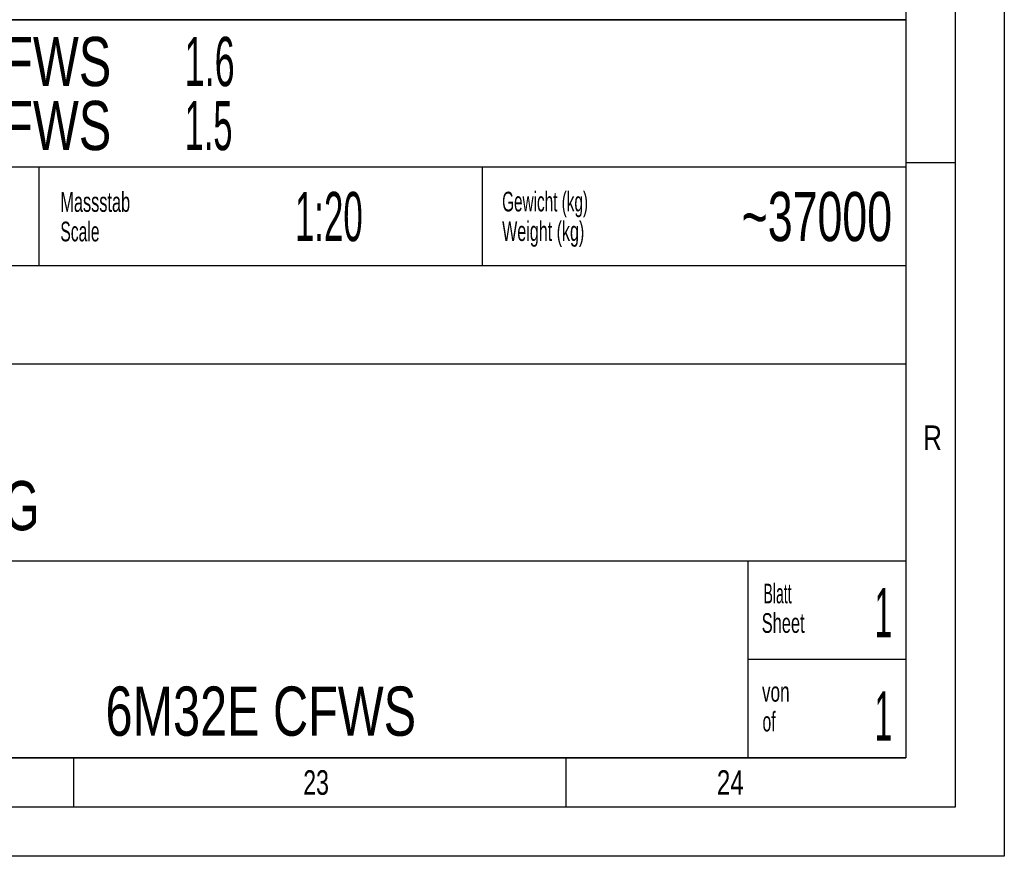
# Model space of a CAD drawing. Header units: millimetres. Extents: x 0 to 1189, y 0 to 841.
# Tile 62 of 82: x 1089 to 1189, y 0 to 85. Entities that reach past the tile are written whole.
import ezdxf
from ezdxf.enums import TextEntityAlignment as Align

# ---------------------------------------------------------------- set-up
doc = ezdxf.new("R2010")
doc.units = ezdxf.units.MM
doc.header["$LTSCALE"] = 65.395
doc.layers.get('0').update_dxf_attribs({"linetype": 'CONTINUOUS'})
doc.styles.get("Standard").update_dxf_attribs({"font": 'txt', "width": 0.6})
doc.styles.add('TEXTSTYLE_2', font='txt')
doc.styles.add('TEXTSTYLE_3', font='txt', dxfattribs={"width": 0.8})

# ---------------------------------------------------------------- blocks, each defined once
blk = doc.blocks.new('*T996')
at = {"color": 5, "linetype": 'Continuous'}
for p, q in [((0, 0), (187, 0)), ((0, 0), (0, -75)), ((187, 0), (187, -75)), ((0, -75), (187, -75))]:
    blk.add_line(p, q, dxfattribs=at)
at = {"color": 2, "linetype": 'Continuous', "style": 'TEXTSTYLE_3'}
for s, width, p in [('6M32E_CFWS', 0.738095, (73.4, -6.75)), ('1.6', 0.547619, (113.757, -6.75)), ('6M32E_CFWS', 0.738095, (73.4, -13.25)), ('1.5', 0.52381, (113.757, -13.25))]:
    blk.add_text(s, height=5, dxfattribs=dict(at, width=width)).set_placement(p)
for s, width, p in [('W882', 0.833333, (81.679, -22.5)), ('1:20', 0.529762, (128.405, -22.5)), ('-', 0.619048, (11, -72.75))]:
    blk.add_text(s, height=5, dxfattribs=dict(at, width=width)).set_placement(p, align=Align.CENTER)
for s, width, p in [('~37000', 0.678571, (185.6, -22.5)), ('1', 0.47619, (185.6, -62.75)), ('1', 0.47619, (185.6, -73.25))]:
    blk.add_text(s, height=5, dxfattribs=dict(at, width=width)).set_placement(p, align=Align.RIGHT)
at = {"color": 5, "linetype": 'Continuous', "width": 0.761905}
blk.add_text('mK', height=2, dxfattribs=at).set_placement((45.071, -31), align=Align.CENTER)
at = {"color": 7, "linetype": 'Continuous', "style": 'TEXTSTYLE_3'}
for s, width, p in [('Motor - Einbauzeichnung', 0.602484, (23.4, -43.125)), ('ENGINE INSTALLATION DRAWING', 0.69224, (23.4, -51.875))]:
    blk.add_text(s, height=5, dxfattribs=dict(at, width=width)).set_placement(p)
at = {"color": 7, "linetype": 'Continuous', "style": 'TEXTSTYLE_3', "width": 0.738095}
blk.add_text('6M32E CFWS', height=5, dxfattribs=at).set_placement((121.5, -72.75), align=Align.CENTER)

msp = doc.modelspace()

# ---------------------------------------------------------------- linework, layer by layer
at = {"color": 5, "linetype": 'Continuous'}
for p, q in [((1189, 841), (1189, 0)), ((1179, 831), (1179, 10)), ((1179, 70.5), (1184, 70.5)), ((1179, 10), (10, 10)), ((1094.5, 5), (1094.5, 10)), ((1144.5, 5), (1144.5, 10)), ((1189, 0), (0, 0))]:
    msp.add_line(p, q, dxfattribs=at)
at = {"color": 6, "linetype": 'Continuous'}
for p, q in [((1184, 836), (1184, 5)), ((1179, 85), (992, 85)), ((1179, 70), (992, 70)), ((1184, 5), (5, 5))]:
    msp.add_line(p, q, dxfattribs=at)
at = {"color": 7, "linetype": 'Continuous'}
for p, q in [((1091, 60), (1091, 70)), ((1136, 60), (1136, 70)), ((1179, 60), (1046, 60)), ((1179, 50), (992, 50)), ((1179, 30), (992, 30)), ((1163, 10), (1163, 30)), ((1179, 20), (1163, 19.99784))]:
    msp.add_line(p, q, dxfattribs=at)

# ---------------------------------------------------------------- block references
msp.add_blockref('*T996', (992, 85))

# ---------------------------------------------------------------- texts
at = {"color": 5, "linetype": 'Continuous'}
for s, height, style, width, p in [('Massstab', 2, 'TEXTSTYLE_3', 0.619048, (1093.1414, 65.47636)), ('Gewicht (kg)', 2, 'TEXTSTYLE_3', 0.581349, (1138.00443, 65.51831)), ('Scale', 2, 'TEXTSTYLE_3', 0.595238, (1093.1414, 62.47636)), ('Weight (kg)', 2, 'TEXTSTYLE_3', 0.61039, (1138.00443, 62.51831)), ('R', 2.50001, 'TEXTSTYLE_2', 0.785714, (1180.77091, 41.271)), ('Blatt', 2, 'TEXTSTYLE_3', 0.533333, (1164.54782, 25.70337)), ('Sheet', 2, 'TEXTSTYLE_3', 0.62381, (1164.36447, 22.70337)), ('von', 2, 'TEXTSTYLE_3', 0.650794, (1164.39227, 15.71354)), ('of', 2, 'TEXTSTYLE_3', 0.595238, (1164.44465, 12.68735)), ('23', 2.50001, 'TEXTSTYLE_2', 0.702381, (1117.806, 6.248)), ('24', 2.50001, 'TEXTSTYLE_2', 0.738095, (1159.806, 6.248))]:
    msp.add_text(s, height=height, dxfattribs=dict(at, style=style, width=width)).set_placement(p)

doc.saveas('drawing.dxf')
